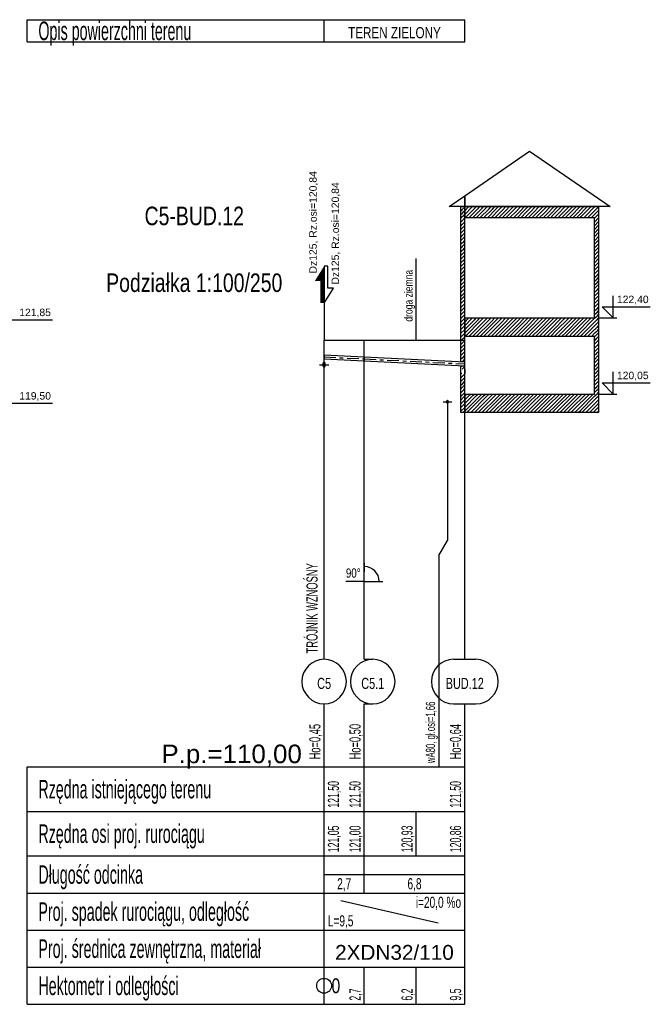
# Model space of a CAD drawing. Header units: metres. Extents: x 6594798 to 6595476, y 5882248 to 5882752.
# Tile 15 of 19: x 6595330 to 6595347, y 5882516 to 5882543. Entities that reach past the tile are written whole.
import ezdxf
from ezdxf.enums import TextEntityAlignment as Align

# ---------------------------------------------------------------- set-up
doc = ezdxf.new("R2010")
doc.units = ezdxf.units.M
doc.header["$MEASUREMENT"] = 0
doc.linetypes.add('CENTER', pattern=[50.8, 31.75, -6.35, 6.35, -6.35])
doc.layers.get('0').update_dxf_attribs({"color": 250, "linetype": 'CONTINUOUS', "lineweight": 100})
for name, color, linetype in [('CIENKA', 7, 'CONTINUOUS'), ('CIENKA2', 7, 'CONTINUOUS'), ('CIENKA_OSIOWA', 7, 'CENTER'), ('GRUBA', 7, 'CONTINUOUS'), ('SREDNIA', 7, 'CONTINUOUS')]:
    doc.layers.add(name, color=color, linetype=linetype)
doc.styles.add('Romans', font='arial.ttf')

# ---------------------------------------------------------------- blocks, each defined once
blk = doc.blocks.new('*X360')
at = {"layer": 'SREDNIA', "color": 2, "linetype": 'Continuous', "ltscale": 0.01}
for p, q in [((0.90597, 0.10786), (0.90601, 0.1079)), ((0.90597, 0.10686), (0.90616, 0.10705)), ((0.90597, 0.10586), (0.90631, 0.1062)), ((0.90601, 0.1079), (0.9062, 0.10809)), ((0.90616, 0.10705), (0.90697, 0.10786)), ((0.90631, 0.1062), (0.90697, 0.10686)), ((0.90597, 0.10486), (0.90646, 0.10535)), ((0.90597, 0.10386), (0.90661, 0.1045)), ((0.90597, 0.10286), (0.90677, 0.10365)), ((0.90646, 0.10535), (0.90697, 0.10586)), ((0.90661, 0.1045), (0.90697, 0.10486)), ((0.90677, 0.10365), (0.90697, 0.10386)), ((0.90597, 0.10186), (0.90692, 0.10281)), ((0.90681, 0.1017), (0.90597, 0.10086)), ((0.90698, 0.10087), (0.90656, 0.10045)), ((0.90698, 0.10187), (0.90681, 0.1017)), ((0.90692, 0.10281), (0.90697, 0.10286)), ((0.90701, 0.1019), (0.90698, 0.10187)), ((0.90701, 0.1009), (0.90698, 0.10087)), ((0.90656, 0.10045), (0.90597, 0.09986)), ((0.90631, 0.0992), (0.90597, 0.09886)), ((0.907, 0.09889), (0.90606, 0.09795)), ((0.90699, 0.09988), (0.90631, 0.0992)), ((0.90701, 0.0999), (0.90699, 0.09988)), ((0.90701, 0.0989), (0.907, 0.09889)), ((0.90606, 0.09795), (0.90597, 0.09786)), ((0.90701, 0.0979), (0.90661, 0.0975)), ((0.90701, 0.0979), (0.90701, 0.0979))]:
    blk.add_line(p, q, dxfattribs=at)
blk = doc.blocks.new('*X361')
at = {"layer": 'SREDNIA', "color": 2, "linetype": 'Continuous', "ltscale": 0.01}
for p, q in [((0.90701, 0.1529), (0.9071, 0.15299)), ((0.90701, 0.1519), (0.90802, 0.15291)), ((0.90701, 0.1509), (0.90895, 0.15283)), ((0.9071, 0.15299), (0.90711, 0.153)), ((0.90711, 0.15), (0.90987, 0.15276)), ((0.90802, 0.15291), (0.90811, 0.153)), ((0.90811, 0.15), (0.91079, 0.15268)), ((0.90895, 0.15283), (0.90911, 0.153)), ((0.90911, 0.15), (0.91171, 0.1526)), ((0.90987, 0.15276), (0.91011, 0.153)), ((0.91011, 0.15), (0.91263, 0.15252)), ((0.91079, 0.15268), (0.91111, 0.153)), ((0.91111, 0.15), (0.91355, 0.15244)), ((0.91171, 0.1526), (0.91211, 0.153)), ((0.91211, 0.15), (0.91447, 0.15236)), ((0.91263, 0.15252), (0.91311, 0.153)), ((0.91311, 0.15), (0.91539, 0.15228)), ((0.91355, 0.15244), (0.91411, 0.153)), ((0.91411, 0.15), (0.91631, 0.1522)), ((0.91447, 0.15236), (0.91511, 0.153)), ((0.91511, 0.15), (0.91724, 0.15212)), ((0.91539, 0.15228), (0.91611, 0.153)), ((0.91611, 0.15), (0.91816, 0.15204)), ((0.91631, 0.1522), (0.91711, 0.153)), ((0.91711, 0.15), (0.91908, 0.15197)), ((0.91724, 0.15212), (0.91811, 0.153)), ((0.91811, 0.15), (0.92, 0.15189)), ((0.91816, 0.15204), (0.91911, 0.153)), ((0.91908, 0.15197), (0.92011, 0.153)), ((0.91911, 0.15), (0.92092, 0.15181)), ((0.92, 0.15189), (0.92111, 0.153)), ((0.92011, 0.15), (0.92184, 0.15173)), ((0.92092, 0.15181), (0.92211, 0.153)), ((0.92111, 0.15), (0.92276, 0.15165)), ((0.92184, 0.15173), (0.92311, 0.153)), ((0.92211, 0.15), (0.92368, 0.15157)), ((0.92276, 0.15165), (0.92411, 0.153)), ((0.92311, 0.15), (0.9246, 0.15149)), ((0.92368, 0.15157), (0.92511, 0.153)), ((0.92411, 0.15), (0.92552, 0.15141)), ((0.9246, 0.15149), (0.92611, 0.153)), ((0.92511, 0.15), (0.92645, 0.15133)), ((0.92552, 0.15141), (0.92711, 0.153)), ((0.92645, 0.15133), (0.92811, 0.153)), ((0.92737, 0.15126), (0.92911, 0.153)), ((0.92829, 0.15118), (0.93011, 0.153)), ((0.92921, 0.1511), (0.93111, 0.153)), ((0.93013, 0.15102), (0.93211, 0.153)), ((0.93105, 0.15094), (0.93311, 0.153)), ((0.93197, 0.15086), (0.93411, 0.153)), ((0.93289, 0.15078), (0.93511, 0.153)), ((0.93381, 0.1507), (0.93611, 0.153)), ((0.93474, 0.15062), (0.93711, 0.153)), ((0.93566, 0.15054), (0.93811, 0.153)), ((0.93658, 0.15047), (0.93911, 0.153)), ((0.9375, 0.15039), (0.94011, 0.153)), ((0.93842, 0.15031), (0.94111, 0.153)), ((0.93934, 0.15023), (0.94211, 0.153)), ((0.94026, 0.15015), (0.94296, 0.15285)), ((0.94118, 0.15007), (0.94246, 0.15135)), ((0.94246, 0.15135), (0.94301, 0.1519)), ((0.94296, 0.15285), (0.94301, 0.1529)), ((0.92611, 0.15), (0.92737, 0.15126)), ((0.92711, 0.15), (0.92829, 0.15118)), ((0.92811, 0.15), (0.92921, 0.1511)), ((0.92911, 0.15), (0.93013, 0.15102)), ((0.93011, 0.15), (0.93105, 0.15094)), ((0.93111, 0.15), (0.93197, 0.15086)), ((0.93211, 0.15), (0.93289, 0.15078)), ((0.93311, 0.15), (0.93381, 0.1507)), ((0.93411, 0.15), (0.93474, 0.15062)), ((0.93511, 0.15), (0.93566, 0.15054)), ((0.93611, 0.15), (0.93658, 0.15047)), ((0.93711, 0.15), (0.9375, 0.15039)), ((0.93811, 0.15), (0.93842, 0.15031)), ((0.93911, 0.15), (0.93934, 0.15023)), ((0.94011, 0.15), (0.94026, 0.15015)), ((0.94111, 0.15), (0.94118, 0.15007)), ((0.94301, 0.1509), (0.94201, 0.1499)), ((0.94201, 0.1499), (0.94201, 0.1499)), ((0.94201, 0.1489), (0.94203, 0.14892)), ((0.94301, 0.1499), (0.94203, 0.14892)), ((0.94301, 0.1489), (0.94205, 0.14794)), ((0.94201, 0.1479), (0.94205, 0.14794)), ((0.94201, 0.1469), (0.94207, 0.14696)), ((0.94201, 0.1459), (0.94209, 0.14598)), ((0.94301, 0.1479), (0.94207, 0.14696)), ((0.94301, 0.1469), (0.94209, 0.14598)), ((0.94201, 0.1449), (0.94211, 0.145)), ((0.94201, 0.1439), (0.94213, 0.14401)), ((0.94301, 0.1459), (0.94211, 0.145)), ((0.94301, 0.1449), (0.94213, 0.14401)), ((0.94301, 0.1439), (0.94214, 0.14303)), ((0.94201, 0.1429), (0.94214, 0.14303)), ((0.94201, 0.1419), (0.94216, 0.14205)), ((0.94201, 0.1409), (0.94218, 0.14107)), ((0.94301, 0.1429), (0.94216, 0.14205)), ((0.94301, 0.1419), (0.94218, 0.14107)), ((0.94301, 0.1409), (0.9422, 0.14009)), ((0.94201, 0.1399), (0.9422, 0.14009)), ((0.94201, 0.1389), (0.94222, 0.13911)), ((0.94201, 0.1379), (0.94224, 0.13813)), ((0.94301, 0.1399), (0.94222, 0.13911)), ((0.94301, 0.1389), (0.94224, 0.13813)), ((0.94201, 0.1369), (0.94226, 0.13714)), ((0.94201, 0.1359), (0.94228, 0.13616)), ((0.94301, 0.1379), (0.94226, 0.13714)), ((0.94301, 0.1369), (0.94228, 0.13616)), ((0.94301, 0.1359), (0.94229, 0.13518)), ((0.94201, 0.1349), (0.94229, 0.13518)), ((0.94201, 0.1339), (0.94231, 0.1342)), ((0.94201, 0.1329), (0.94233, 0.13322)), ((0.94301, 0.1349), (0.94231, 0.1342)), ((0.94301, 0.1339), (0.94233, 0.13322)), ((0.94301, 0.1329), (0.94235, 0.13224)), ((0.94201, 0.1319), (0.94235, 0.13224)), ((0.94201, 0.1309), (0.94237, 0.13126)), ((0.94201, 0.1299), (0.94239, 0.13028)), ((0.94301, 0.1319), (0.94237, 0.13126)), ((0.94301, 0.1309), (0.94239, 0.13028)), ((0.94201, 0.1289), (0.94241, 0.12929)), ((0.94201, 0.1279), (0.94242, 0.12831)), ((0.94301, 0.1299), (0.94241, 0.12929)), ((0.94301, 0.1289), (0.94242, 0.12831)), ((0.94301, 0.1279), (0.94244, 0.12733)), ((0.94201, 0.1269), (0.94244, 0.12733)), ((0.94201, 0.1259), (0.94246, 0.12635)), ((0.94201, 0.1249), (0.94248, 0.12537)), ((0.94301, 0.1269), (0.94246, 0.12635)), ((0.94301, 0.1259), (0.94248, 0.12537)), ((0.94301, 0.1249), (0.9425, 0.12439)), ((0.90701, 0.1229), (0.9071, 0.12299)), ((0.90701, 0.1219), (0.90797, 0.12286)), ((0.90701, 0.1209), (0.90885, 0.12274)), ((0.90701, 0.1199), (0.90972, 0.12261)), ((0.90701, 0.1189), (0.9106, 0.12249)), ((0.9071, 0.12299), (0.90711, 0.123)), ((0.90711, 0.118), (0.91147, 0.12236)), ((0.90797, 0.12286), (0.90811, 0.123)), ((0.90811, 0.118), (0.91235, 0.12224)), ((0.90885, 0.12274), (0.90911, 0.123)), ((0.90911, 0.118), (0.91322, 0.12211)), ((0.90972, 0.12261), (0.91011, 0.123)), ((0.9106, 0.12249), (0.91111, 0.123)), ((0.91147, 0.12236), (0.91211, 0.123)), ((0.91235, 0.12224), (0.91311, 0.123)), ((0.91322, 0.12211), (0.91411, 0.123)), ((0.9141, 0.12199), (0.91511, 0.123)), ((0.91497, 0.12186), (0.91611, 0.123)), ((0.91585, 0.12174), (0.91711, 0.123)), ((0.91672, 0.12161), (0.91811, 0.123)), ((0.9176, 0.12149), (0.91911, 0.123)), ((0.91847, 0.12136), (0.92011, 0.123)), ((0.91935, 0.12124), (0.92111, 0.123)), ((0.92022, 0.12111), (0.92211, 0.123)), ((0.9211, 0.12099), (0.92311, 0.123)), ((0.92197, 0.12086), (0.92411, 0.123)), ((0.92285, 0.12074), (0.92511, 0.123)), ((0.92372, 0.12061), (0.92611, 0.123)), ((0.9246, 0.12049), (0.92711, 0.123)), ((0.92547, 0.12036), (0.92811, 0.123)), ((0.92635, 0.12024), (0.92911, 0.123)), ((0.92722, 0.12011), (0.93011, 0.123)), ((0.9281, 0.11999), (0.93111, 0.123)), ((0.92897, 0.11986), (0.93211, 0.123)), ((0.92985, 0.11974), (0.93311, 0.123)), ((0.93072, 0.11961), (0.93411, 0.123)), ((0.9316, 0.11949), (0.93511, 0.123)), ((0.93247, 0.11936), (0.93611, 0.123)), ((0.93335, 0.11924), (0.93711, 0.123)), ((0.93422, 0.11911), (0.93811, 0.123)), ((0.9351, 0.11899), (0.93911, 0.123)), ((0.93597, 0.11886), (0.94011, 0.123)), ((0.93685, 0.11874), (0.94111, 0.123)), ((0.93772, 0.11861), (0.94201, 0.1229)), ((0.94201, 0.1239), (0.9425, 0.12439)), ((0.94201, 0.1229), (0.94202, 0.1229)), ((0.94202, 0.1229), (0.94252, 0.12341)), ((0.94205, 0.12194), (0.94254, 0.12243)), ((0.94301, 0.1239), (0.94252, 0.12341)), ((0.94301, 0.1229), (0.94254, 0.12243)), ((0.91011, 0.118), (0.9141, 0.12199)), ((0.91111, 0.118), (0.91497, 0.12186)), ((0.91211, 0.118), (0.91585, 0.12174)), ((0.91311, 0.118), (0.91672, 0.12161)), ((0.91411, 0.118), (0.9176, 0.12149)), ((0.91511, 0.118), (0.91847, 0.12136)), ((0.91611, 0.118), (0.91935, 0.12124)), ((0.91711, 0.118), (0.92022, 0.12111)), ((0.91811, 0.118), (0.9211, 0.12099)), ((0.91911, 0.118), (0.92197, 0.12086)), ((0.92011, 0.118), (0.92285, 0.12074)), ((0.92111, 0.118), (0.92372, 0.12061)), ((0.92211, 0.118), (0.9246, 0.12049)), ((0.92311, 0.118), (0.92547, 0.12036)), ((0.92411, 0.118), (0.92635, 0.12024)), ((0.92511, 0.118), (0.92722, 0.12011)), ((0.92611, 0.118), (0.9281, 0.11999)), ((0.92711, 0.118), (0.92897, 0.11986)), ((0.92811, 0.118), (0.92985, 0.11974)), ((0.92911, 0.118), (0.93072, 0.11961)), ((0.93011, 0.118), (0.9316, 0.11949)), ((0.9386, 0.11849), (0.94201, 0.1219)), ((0.93947, 0.11836), (0.94201, 0.1209)), ((0.94035, 0.11824), (0.94201, 0.1199)), ((0.94201, 0.1219), (0.94205, 0.12194)), ((0.94201, 0.1209), (0.94209, 0.12098)), ((0.94201, 0.1199), (0.94213, 0.12002)), ((0.94209, 0.12098), (0.94256, 0.12144)), ((0.94213, 0.12002), (0.94257, 0.12046)), ((0.94217, 0.11905), (0.94259, 0.11948)), ((0.94301, 0.1219), (0.94256, 0.12144)), ((0.94301, 0.1209), (0.94257, 0.12046)), ((0.94301, 0.1199), (0.94259, 0.11948)), ((0.93111, 0.118), (0.93247, 0.11936)), ((0.93211, 0.118), (0.93335, 0.11924)), ((0.93311, 0.118), (0.93422, 0.11911)), ((0.93411, 0.118), (0.9351, 0.11899)), ((0.93511, 0.118), (0.93597, 0.11886)), ((0.93611, 0.118), (0.93685, 0.11874)), ((0.93711, 0.118), (0.93772, 0.11861)), ((0.93811, 0.118), (0.9386, 0.11849)), ((0.93911, 0.118), (0.93947, 0.11836)), ((0.94011, 0.118), (0.94035, 0.11824)), ((0.94111, 0.118), (0.94122, 0.11811)), ((0.94122, 0.11811), (0.94201, 0.1189)), ((0.94201, 0.1189), (0.94217, 0.11905)), ((0.94201, 0.1179), (0.94202, 0.1179)), ((0.94201, 0.1169), (0.94206, 0.11695)), ((0.94202, 0.1179), (0.9422, 0.11809)), ((0.94206, 0.11695), (0.94224, 0.11713)), ((0.9422, 0.11809), (0.94261, 0.1185)), ((0.94224, 0.11713), (0.94263, 0.11752)), ((0.94301, 0.1189), (0.94261, 0.1185)), ((0.94301, 0.1179), (0.94263, 0.11752)), ((0.94301, 0.1169), (0.94265, 0.11654)), ((0.94201, 0.1159), (0.94211, 0.116)), ((0.94201, 0.1149), (0.94216, 0.11504)), ((0.94211, 0.116), (0.94228, 0.11617)), ((0.94216, 0.11504), (0.94232, 0.11521)), ((0.9422, 0.11409), (0.94235, 0.11424)), ((0.94228, 0.11617), (0.94265, 0.11654)), ((0.94232, 0.11521), (0.94267, 0.11556)), ((0.94235, 0.11424), (0.94269, 0.11457)), ((0.94301, 0.1159), (0.94267, 0.11556)), ((0.94301, 0.1149), (0.94269, 0.11457)), ((0.94201, 0.1139), (0.9422, 0.11409)), ((0.94201, 0.1129), (0.94225, 0.11314)), ((0.94201, 0.1119), (0.9423, 0.11218)), ((0.94225, 0.11314), (0.94239, 0.11328)), ((0.9423, 0.11218), (0.94243, 0.11232)), ((0.94239, 0.11328), (0.9427, 0.11359)), ((0.94243, 0.11232), (0.94272, 0.11261)), ((0.94247, 0.11136), (0.94274, 0.11163)), ((0.94301, 0.1139), (0.9427, 0.11359)), ((0.94301, 0.1129), (0.94272, 0.11261)), ((0.94301, 0.1119), (0.94274, 0.11163)), ((0.94201, 0.1109), (0.94234, 0.11123)), ((0.94201, 0.1099), (0.94239, 0.11028)), ((0.94201, 0.1089), (0.94243, 0.10932)), ((0.94234, 0.11123), (0.94247, 0.11136)), ((0.94239, 0.11028), (0.94251, 0.11039)), ((0.94243, 0.10932), (0.94254, 0.10943)), ((0.94251, 0.11039), (0.94276, 0.11065)), ((0.94254, 0.10943), (0.94278, 0.10967)), ((0.94301, 0.1109), (0.94276, 0.11065)), ((0.94301, 0.1099), (0.94278, 0.10967)), ((0.94301, 0.1089), (0.9428, 0.10869)), ((0.94201, 0.1079), (0.94248, 0.10837)), ((0.94201, 0.1069), (0.94253, 0.10742)), ((0.94201, 0.1059), (0.94257, 0.10646)), ((0.94248, 0.10837), (0.94258, 0.10847)), ((0.94253, 0.10742), (0.94262, 0.10751)), ((0.94257, 0.10646), (0.94266, 0.10655)), ((0.94258, 0.10847), (0.9428, 0.10869)), ((0.94262, 0.10751), (0.94282, 0.10771)), ((0.94266, 0.10655), (0.94284, 0.10672)), ((0.94301, 0.1079), (0.94282, 0.10771)), ((0.94301, 0.1069), (0.94284, 0.10672)), ((0.94201, 0.1049), (0.94262, 0.10551)), ((0.94201, 0.1039), (0.94267, 0.10456)), ((0.94201, 0.1029), (0.94271, 0.1036)), ((0.94262, 0.10551), (0.94269, 0.10558)), ((0.94267, 0.10456), (0.94273, 0.10462)), ((0.94269, 0.10558), (0.94285, 0.10574)), ((0.94271, 0.1036), (0.94277, 0.10366)), ((0.94273, 0.10462), (0.94287, 0.10476)), ((0.94277, 0.10366), (0.94289, 0.10378)), ((0.94301, 0.1059), (0.94285, 0.10574)), ((0.94301, 0.1049), (0.94287, 0.10476)), ((0.94301, 0.1039), (0.94289, 0.10378)), ((0.90701, 0.1019), (0.90754, 0.10243)), ((0.90701, 0.1009), (0.90842, 0.1023)), ((0.90701, 0.0999), (0.90929, 0.10218)), ((0.90701, 0.0989), (0.91017, 0.10206)), ((0.90701, 0.0979), (0.91105, 0.10194)), ((0.90754, 0.10243), (0.90761, 0.1025)), ((0.90761, 0.0975), (0.91193, 0.10182)), ((0.90842, 0.1023), (0.90861, 0.1025)), ((0.90861, 0.0975), (0.91281, 0.1017)), ((0.90929, 0.10218), (0.90961, 0.1025)), ((0.90961, 0.0975), (0.91368, 0.10157)), ((0.91017, 0.10206), (0.91061, 0.1025)), ((0.91061, 0.0975), (0.91456, 0.10145)), ((0.91105, 0.10194), (0.91161, 0.1025)), ((0.91161, 0.0975), (0.91544, 0.10133)), ((0.91193, 0.10182), (0.91261, 0.1025)), ((0.91261, 0.0975), (0.91632, 0.10121)), ((0.91281, 0.1017), (0.91361, 0.1025)), ((0.91361, 0.0975), (0.9172, 0.10109)), ((0.91368, 0.10157), (0.91461, 0.1025)), ((0.91456, 0.10145), (0.91561, 0.1025)), ((0.91461, 0.0975), (0.91807, 0.10096)), ((0.91544, 0.10133), (0.91661, 0.1025)), ((0.91632, 0.10121), (0.91761, 0.1025)), ((0.9172, 0.10109), (0.91861, 0.1025)), ((0.91807, 0.10096), (0.91961, 0.1025)), ((0.91895, 0.10084), (0.92061, 0.1025)), ((0.91983, 0.10072), (0.92161, 0.1025)), ((0.92071, 0.1006), (0.92261, 0.1025)), ((0.92159, 0.10048), (0.92361, 0.1025)), ((0.92247, 0.10035), (0.92461, 0.1025)), ((0.92334, 0.10023), (0.92561, 0.1025)), ((0.92422, 0.10011), (0.92661, 0.1025)), ((0.9251, 0.09999), (0.92761, 0.1025)), ((0.92598, 0.09987), (0.92861, 0.1025)), ((0.92686, 0.09974), (0.92961, 0.1025)), ((0.92773, 0.09962), (0.93061, 0.1025)), ((0.92861, 0.0995), (0.93161, 0.1025)), ((0.92949, 0.09938), (0.93261, 0.1025)), ((0.93037, 0.09926), (0.93361, 0.1025)), ((0.93125, 0.09913), (0.93461, 0.1025)), ((0.93212, 0.09901), (0.93561, 0.1025)), ((0.933, 0.09889), (0.93661, 0.1025)), ((0.93388, 0.09877), (0.93761, 0.1025)), ((0.93476, 0.09865), (0.93861, 0.1025)), ((0.93564, 0.09852), (0.93961, 0.1025)), ((0.93651, 0.0984), (0.94061, 0.1025)), ((0.93739, 0.09828), (0.94161, 0.1025)), ((0.93827, 0.09816), (0.94211, 0.102)), ((0.93915, 0.09804), (0.94228, 0.10117)), ((0.94211, 0.102), (0.94276, 0.10265)), ((0.94228, 0.10117), (0.94281, 0.1017)), ((0.94276, 0.10265), (0.94281, 0.1027)), ((0.94281, 0.1027), (0.94291, 0.1028)), ((0.94281, 0.1017), (0.94285, 0.10173)), ((0.94285, 0.10173), (0.94293, 0.10182)), ((0.94301, 0.1029), (0.94291, 0.1028)), ((0.94301, 0.1019), (0.94293, 0.10182)), ((0.94301, 0.1009), (0.94295, 0.10084)), ((0.91561, 0.0975), (0.91895, 0.10084)), ((0.91661, 0.0975), (0.91983, 0.10072)), ((0.91761, 0.0975), (0.92071, 0.1006)), ((0.91861, 0.0975), (0.92159, 0.10048)), ((0.91961, 0.0975), (0.92247, 0.10035)), ((0.92061, 0.0975), (0.92334, 0.10023)), ((0.92161, 0.0975), (0.92422, 0.10011)), ((0.92261, 0.0975), (0.9251, 0.09999)), ((0.92361, 0.0975), (0.92598, 0.09987)), ((0.92461, 0.0975), (0.92686, 0.09974)), ((0.92561, 0.0975), (0.92773, 0.09962)), ((0.92661, 0.0975), (0.92861, 0.0995)), ((0.92761, 0.0975), (0.92949, 0.09938)), ((0.92861, 0.0975), (0.93037, 0.09926)), ((0.92961, 0.0975), (0.93125, 0.09913)), ((0.93061, 0.0975), (0.93212, 0.09901)), ((0.93161, 0.0975), (0.933, 0.09889)), ((0.93261, 0.0975), (0.93388, 0.09877)), ((0.93361, 0.0975), (0.93476, 0.09865)), ((0.93461, 0.0975), (0.93564, 0.09852)), ((0.93561, 0.0975), (0.93651, 0.0984)), ((0.93661, 0.0975), (0.93739, 0.09828)), ((0.94003, 0.09791), (0.94244, 0.10033)), ((0.9409, 0.09779), (0.94261, 0.0995)), ((0.94178, 0.09767), (0.94278, 0.09867)), ((0.94244, 0.10033), (0.94285, 0.10074)), ((0.94261, 0.0995), (0.9429, 0.09979)), ((0.94278, 0.09867), (0.94295, 0.09883)), ((0.94285, 0.10074), (0.94288, 0.10077)), ((0.94288, 0.10077), (0.94295, 0.10084)), ((0.9429, 0.09979), (0.94292, 0.09981)), ((0.94292, 0.09981), (0.94297, 0.09986)), ((0.94295, 0.09883), (0.94296, 0.09885)), ((0.94296, 0.09885), (0.94299, 0.09887)), ((0.94301, 0.0999), (0.94297, 0.09986)), ((0.94301, 0.0989), (0.94299, 0.09887)), ((0.93761, 0.0975), (0.93827, 0.09816)), ((0.93861, 0.0975), (0.93915, 0.09804)), ((0.93961, 0.0975), (0.94003, 0.09791)), ((0.94061, 0.0975), (0.9409, 0.09779)), ((0.94161, 0.0975), (0.94178, 0.09767)), ((0.94261, 0.0975), (0.94266, 0.09755)), ((0.94266, 0.09755), (0.94294, 0.09783)), ((0.94294, 0.09783), (0.94299, 0.09788)), ((0.94299, 0.09788), (0.943, 0.09788)), ((0.94301, 0.0979), (0.943, 0.09789)), ((0.943, 0.09788), (0.943, 0.09789))]:
    blk.add_line(p, q, dxfattribs=at)

msp = doc.modelspace()

# ---------------------------------------------------------------- linework, layer by layer
at = {"layer": 'CIENKA', "linetype": 'Continuous', "ltscale": 0.01}
for p, q in [((6595329.914, 5882541.955), (6595329.914, 5882542.555)), ((6595329.914, 5882542.555), (6595337.914, 5882542.555)), ((6595337.914, 5882541.955), (6595337.914, 5882542.555)), ((6595337.914, 5882541.955), (6595337.914, 5882542.555)), ((6595337.914, 5882542.555), (6595341.704, 5882542.555)), ((6595341.704, 5882541.955), (6595341.704, 5882542.555)), ((6595329.914, 5882541.955), (6595337.914, 5882541.955)), ((6595337.914, 5882541.955), (6595341.704, 5882541.955)), ((6595340.397, 5882534.316), (6595340.397, 5882536.116)), ((6595338.014, 5882535.916), (6595337.914, 5882535.916)), ((6595337.914, 5882535.916), (6595337.914, 5882534.916)), ((6595338.014, 5882535.316), (6595338.014, 5882535.916)), ((6595337.914, 5882534.916), (6595338.164, 5882535.316)), ((6595338.164, 5882535.316), (6595338.014, 5882535.316)), ((6595337.914, 5882534.916), (6595337.914, 5882534.516)), ((6595337.914, 5882534.916), (6595337.914, 5882534.516)), ((6595337.914, 5882534.516), (6595337.914, 5882533.916)), ((6595340.397, 5882533.916), (6595340.397, 5882534.316)), ((6595337.914, 5882525.316), (6595337.914, 5882533.916)), ((6595338.997, 5882525.316), (6595338.997, 5882533.916)), ((6595340.397, 5882533.916), (6595340.397, 5882533.916)), ((6595341.704, 5882525.316), (6595341.704, 5882533.916)), ((6595337.789, 5882533.256), (6595338.039, 5882533.256)), ((6595337.789, 5882533.256), (6595338.039, 5882533.256)), ((6595341.121, 5882532.256), (6595341.353, 5882532.256)), ((6595341.237, 5882532.256), (6595341.237, 5882528.516)), ((6595341.004, 5882528.116), (6595341.237, 5882528.516)), ((6595341.004, 5882528.116), (6595341.004, 5882522.416)), ((6595338.997, 5882527.416), (6595339.497, 5882527.416)), ((6595341.404, 5882525.316), (6595342.004, 5882525.316)), ((6595337.914, 5882522.416), (6595337.914, 5882524.116)), ((6595338.997, 5882522.416), (6595338.997, 5882524.116)), ((6595341.404, 5882524.116), (6595342.004, 5882524.116)), ((6595341.704, 5882522.416), (6595341.704, 5882524.116)), ((6595329.914, 5882521.216), (6595329.914, 5882522.416)), ((6595329.914, 5882522.416), (6595337.914, 5882522.416)), ((6595337.914, 5882521.216), (6595337.914, 5882522.416)), ((6595337.914, 5882522.416), (6595341.704, 5882522.416)), ((6595338.997, 5882521.216), (6595338.997, 5882522.416)), ((6595341.704, 5882521.216), (6595341.704, 5882522.416)), ((6595329.914, 5882521.216), (6595337.914, 5882521.216)), ((6595329.914, 5882520.016), (6595329.914, 5882521.216)), ((6595337.914, 5882521.216), (6595341.704, 5882521.216)), ((6595337.914, 5882520.016), (6595337.914, 5882521.216)), ((6595338.997, 5882520.016), (6595338.997, 5882521.216)), ((6595340.397, 5882520.016), (6595340.397, 5882521.216)), ((6595341.704, 5882520.016), (6595341.704, 5882521.216)), ((6595329.914, 5882520.016), (6595337.914, 5882520.016)), ((6595329.914, 5882519.016), (6595329.914, 5882520.016)), ((6595337.914, 5882520.016), (6595341.704, 5882520.016)), ((6595337.914, 5882519.016), (6595337.914, 5882520.016)), ((6595338.997, 5882519.016), (6595338.997, 5882520.016)), ((6595341.704, 5882519.016), (6595341.704, 5882520.016)), ((6595337.914, 5882519.516), (6595341.704, 5882519.516)), ((6595329.914, 5882519.016), (6595337.914, 5882519.016)), ((6595329.914, 5882518.016), (6595329.914, 5882519.016)), ((6595337.914, 5882519.016), (6595341.704, 5882519.016)), ((6595337.914, 5882518.016), (6595337.914, 5882519.016)), ((6595341.704, 5882518.016), (6595341.704, 5882519.016)), ((6595329.914, 5882518.016), (6595337.914, 5882518.016)), ((6595329.914, 5882517.016), (6595329.914, 5882518.016)), ((6595337.914, 5882518.016), (6595341.704, 5882518.016)), ((6595337.914, 5882517.016), (6595337.914, 5882518.016)), ((6595341.704, 5882517.016), (6595341.704, 5882518.016)), ((6595329.914, 5882517.016), (6595337.914, 5882517.016)), ((6595329.914, 5882516.016), (6595329.914, 5882517.016)), ((6595337.914, 5882517.016), (6595341.704, 5882517.016)), ((6595337.914, 5882516.016), (6595337.914, 5882517.016)), ((6595337.914, 5882516.016), (6595337.914, 5882517.016)), ((6595337.914, 5882516.016), (6595337.914, 5882517.016)), ((6595338.997, 5882516.016), (6595338.997, 5882517.016)), ((6595340.397, 5882516.016), (6595340.397, 5882517.016)), ((6595341.704, 5882516.016), (6595341.704, 5882517.016)), ((6595329.914, 5882516.016), (6595337.914, 5882516.016)), ((6595337.914, 5882516.016), (6595341.704, 5882516.016))]:
    msp.add_line(p, q, dxfattribs=at)
at = {"layer": 'CIENKA', "linetype": 'Continuous'}
for p, q in [((6595338.997, 5882525.316), (6595339.224, 5882525.316)), ((6595338.997, 5882524.116), (6595339.224, 5882524.116))]:
    msp.add_line(p, q, dxfattribs=at)
at = {"layer": 'CIENKA', "linetype": 'Continuous', "ltscale": 0.01}
for points in [[(6595337.914, 5882535.916, 0, 0.221, 0), (6595337.808, 5882535.546, 0, 0.221, 0)], [(6595337.855, 5882535.622, 0.242, 0, 0), (6595337.664, 5882535.516, 0.242, 0, 0)]]:
    msp.add_lwpolyline(points, format="xyseb", dxfattribs=at)
at = {"layer": 'CIENKA', "linetype": 'Continuous', "ltscale": 0.01, "const_width": 0.1}
msp.add_lwpolyline([(6595337.864, 5882535.516), (6595337.864, 5882534.916)], dxfattribs=at)
at = {"layer": 'CIENKA', "linetype": 'Continuous', "ltscale": 0.01}
msp.add_circle((6595337.914, 5882516.516), 0.2, dxfattribs=at)
for centre, radius, start, end in [((6595338.997, 5882527.416), 0.4, 0, 89.7463), ((6595337.914, 5882524.716), 0.6, 90, 270), ((6595337.914, 5882524.716), 0.6, 270, 90), ((6595339.224, 5882524.716), 0.6, 90, 270), ((6595339.224, 5882524.716), 0.6, 270, 90), ((6595341.404, 5882524.716), 0.6, 90, 270), ((6595342.004, 5882524.716), 0.6, 270, 90)]:
    msp.add_arc(centre, radius, start, end, dxfattribs=at)
at = {"layer": 'CIENKA2', "linetype": 'Continuous', "ltscale": 0.01}
for p, q in [((6595345.704, 5882534.516), (6595345.704, 5882535.116)), ((6595345.704, 5882534.516), (6595345.404, 5882534.816)), ((6595345.404, 5882534.816), (6595346.704, 5882534.816)), ((6595329.297, 5882534.466), (6595330.597, 5882534.466)), ((6595345.304, 5882534.516), (6595345.804, 5882534.516)), ((6595345.704, 5882532.466), (6595345.704, 5882533.066)), ((6595345.704, 5882532.466), (6595345.404, 5882532.766)), ((6595345.404, 5882532.766), (6595346.704, 5882532.766)), ((6595329.297, 5882532.216), (6595330.597, 5882532.216)), ((6595345.304, 5882532.466), (6595345.804, 5882532.466))]:
    msp.add_line(p, q, dxfattribs=at)
at = {"layer": 'CIENKA_OSIOWA', "linetype": 'CENTER', "ltscale": 0.01}
for p, q in [((6595337.914, 5882533.466), (6595338.997, 5882533.412)), ((6595338.997, 5882533.412), (6595341.704, 5882533.277))]:
    msp.add_line(p, q, dxfattribs=at)
at = {"layer": 'GRUBA', "linetype": 'Continuous', "ltscale": 0.01}
for p, q in [((6595337.914, 5882533.916), (6595338.997, 5882533.916)), ((6595338.997, 5882533.916), (6595341.704, 5882533.916)), ((6595339.797, 5882533.916), (6595340.997, 5882533.916)), ((6595337.889, 5882533.219), (6595337.889, 5882533.294)), ((6595337.889, 5882533.219), (6595337.889, 5882533.294)), ((6595337.939, 5882533.219), (6595337.939, 5882533.294)), ((6595337.939, 5882533.219), (6595337.939, 5882533.294)), ((6595341.221, 5882532.232), (6595341.221, 5882532.28)), ((6595341.253, 5882532.232), (6595341.253, 5882532.28))]:
    msp.add_line(p, q, dxfattribs=at)
for centre, radius, start, end in [((6595337.914, 5882533.294), 0.025, 0, 180), ((6595337.914, 5882533.294), 0.025, 0, 180), ((6595337.914, 5882533.219), 0.025, 180, 0), ((6595337.914, 5882533.219), 0.025, 180, 0), ((6595341.237, 5882532.28), 0.016, 0, 180), ((6595341.237, 5882532.232), 0.016, 180, 0)]:
    msp.add_arc(centre, radius, start, end, dxfattribs=at)
at = {"layer": 'SREDNIA', "color": 2, "linetype": 'Continuous', "ltscale": 0.01}
for p, q in [((6595341.614, 5882537.516), (6595341.603, 5882537.506)), ((6595341.603, 5882537.506), (6595341.6, 5882537.503)), ((6595341.6, 5882537.502), (6595341.6, 5882537.503)), ((6595341.6, 5882537.503), (6595341.6, 5882537.503)), ((6595341.6, 5882537.402), (6595341.603, 5882537.406)), ((6595341.6, 5882537.302), (6595341.606, 5882537.308)), ((6595341.628, 5882537.431), (6595341.603, 5882537.406)), ((6595341.603, 5882537.406), (6595341.603, 5882537.406)), ((6595341.653, 5882537.356), (6595341.606, 5882537.309)), ((6595341.606, 5882537.309), (6595341.606, 5882537.308)), ((6595341.678, 5882537.281), (6595341.61, 5882537.213)), ((6595341.703, 5882537.506), (6595341.628, 5882537.431)), ((6595341.702, 5882537.405), (6595341.653, 5882537.356)), ((6595341.701, 5882537.304), (6595341.678, 5882537.281)), ((6595341.704, 5882537.306), (6595341.701, 5882537.304)), ((6595341.704, 5882537.406), (6595341.702, 5882537.405)), ((6595341.704, 5882537.506), (6595341.703, 5882537.506)), ((6595341.6, 5882537.202), (6595341.608, 5882537.211)), ((6595341.6, 5882537.102), (6595341.611, 5882537.114)), ((6595341.6, 5882537.002), (6595341.614, 5882537.017)), ((6595341.61, 5882537.213), (6595341.608, 5882537.211)), ((6595341.613, 5882537.116), (6595341.611, 5882537.114)), ((6595341.7, 5882537.202), (6595341.613, 5882537.116)), ((6595341.616, 5882537.019), (6595341.614, 5882537.017)), ((6595341.7, 5882537.102), (6595341.616, 5882537.019)), ((6595341.7, 5882537.002), (6595341.619, 5882536.922)), ((6595341.6, 5882536.902), (6595341.617, 5882536.919)), ((6595341.6, 5882536.802), (6595341.619, 5882536.822)), ((6595341.6, 5882536.702), (6595341.622, 5882536.725)), ((6595341.619, 5882536.922), (6595341.617, 5882536.919)), ((6595341.623, 5882536.825), (6595341.619, 5882536.822)), ((6595341.626, 5882536.729), (6595341.622, 5882536.725)), ((6595341.7, 5882536.902), (6595341.623, 5882536.825)), ((6595341.7, 5882536.802), (6595341.626, 5882536.729)), ((6595341.6, 5882536.602), (6595341.625, 5882536.628)), ((6595341.6, 5882536.502), (6595341.628, 5882536.531)), ((6595341.629, 5882536.632), (6595341.625, 5882536.628)), ((6595341.632, 5882536.535), (6595341.628, 5882536.531)), ((6595341.7, 5882536.702), (6595341.629, 5882536.632)), ((6595341.7, 5882536.602), (6595341.632, 5882536.535)), ((6595341.7, 5882536.502), (6595341.636, 5882536.438)), ((6595341.6, 5882536.402), (6595341.631, 5882536.433)), ((6595341.6, 5882536.302), (6595341.633, 5882536.336)), ((6595341.6, 5882536.202), (6595341.636, 5882536.239)), ((6595341.636, 5882536.438), (6595341.631, 5882536.433)), ((6595341.639, 5882536.342), (6595341.633, 5882536.336)), ((6595341.642, 5882536.245), (6595341.636, 5882536.239)), ((6595341.7, 5882536.402), (6595341.639, 5882536.342)), ((6595341.7, 5882536.302), (6595341.642, 5882536.245)), ((6595341.7, 5882536.202), (6595341.645, 5882536.148)), ((6595341.6, 5882536.102), (6595341.639, 5882536.142)), ((6595341.6, 5882536.002), (6595341.642, 5882536.044)), ((6595341.6, 5882535.902), (6595341.644, 5882535.947)), ((6595341.645, 5882536.148), (6595341.639, 5882536.142)), ((6595341.648, 5882536.051), (6595341.642, 5882536.044)), ((6595341.652, 5882535.954), (6595341.644, 5882535.947)), ((6595341.7, 5882536.102), (6595341.648, 5882536.051)), ((6595341.7, 5882536.002), (6595341.652, 5882535.954)), ((6595341.6, 5882535.802), (6595341.647, 5882535.85)), ((6595341.6, 5882535.702), (6595341.65, 5882535.753)), ((6595341.655, 5882535.858), (6595341.647, 5882535.85)), ((6595341.658, 5882535.761), (6595341.65, 5882535.753)), ((6595341.661, 5882535.664), (6595341.653, 5882535.656)), ((6595341.7, 5882535.902), (6595341.655, 5882535.858)), ((6595341.7, 5882535.802), (6595341.658, 5882535.761)), ((6595341.7, 5882535.702), (6595341.661, 5882535.664)), ((6595341.6, 5882535.602), (6595341.653, 5882535.656)), ((6595341.6, 5882535.502), (6595341.656, 5882535.558)), ((6595341.6, 5882535.402), (6595341.658, 5882535.461)), ((6595341.665, 5882535.567), (6595341.656, 5882535.558)), ((6595341.668, 5882535.471), (6595341.658, 5882535.461)), ((6595341.7, 5882535.602), (6595341.665, 5882535.567)), ((6595341.7, 5882535.502), (6595341.668, 5882535.471)), ((6595341.7, 5882535.402), (6595341.671, 5882535.374)), ((6595341.6, 5882535.302), (6595341.661, 5882535.364)), ((6595341.6, 5882535.202), (6595341.664, 5882535.267)), ((6595341.6, 5882535.102), (6595341.667, 5882535.169)), ((6595341.671, 5882535.374), (6595341.661, 5882535.364)), ((6595341.674, 5882535.277), (6595341.664, 5882535.267)), ((6595341.677, 5882535.18), (6595341.667, 5882535.169)), ((6595341.7, 5882535.302), (6595341.674, 5882535.277)), ((6595341.7, 5882535.202), (6595341.677, 5882535.18)), ((6595341.6, 5882535.002), (6595341.669, 5882535.072)), ((6595341.6, 5882534.902), (6595341.672, 5882534.975)), ((6595341.6, 5882534.802), (6595341.675, 5882534.878)), ((6595341.681, 5882535.083), (6595341.669, 5882535.072)), ((6595341.684, 5882534.987), (6595341.672, 5882534.975)), ((6595341.687, 5882534.89), (6595341.675, 5882534.878)), ((6595341.7, 5882535.102), (6595341.681, 5882535.083)), ((6595341.7, 5882535.002), (6595341.684, 5882534.987)), ((6595341.7, 5882534.902), (6595341.687, 5882534.89)), ((6595341.6, 5882534.702), (6595341.678, 5882534.781)), ((6595341.6, 5882534.602), (6595341.681, 5882534.683)), ((6595341.69, 5882534.793), (6595341.678, 5882534.781)), ((6595341.694, 5882534.696), (6595341.681, 5882534.683)), ((6595341.697, 5882534.6), (6595341.683, 5882534.586)), ((6595341.7, 5882534.802), (6595341.69, 5882534.793)), ((6595341.7, 5882534.702), (6595341.694, 5882534.696)), ((6595341.7, 5882534.602), (6595341.697, 5882534.6)), ((6595341.6, 5882534.502), (6595341.683, 5882534.586)), ((6595341.6, 5882534.402), (6595341.686, 5882534.489)), ((6595341.6, 5882534.302), (6595341.689, 5882534.392)), ((6595341.7, 5882534.502), (6595341.686, 5882534.489)), ((6595341.7, 5882534.402), (6595341.689, 5882534.392)), ((6595341.704, 5882534.506), (6595341.7, 5882534.502)), ((6595341.7, 5882534.502), (6595341.7, 5882534.502)), ((6595341.704, 5882534.406), (6595341.7, 5882534.403)), ((6595341.7, 5882534.403), (6595341.7, 5882534.402)), ((6595341.6, 5882534.202), (6595341.692, 5882534.294)), ((6595341.6, 5882534.102), (6595341.694, 5882534.197)), ((6595341.6, 5882534.002), (6595341.697, 5882534.1)), ((6595341.7, 5882534.302), (6595341.692, 5882534.294)), ((6595341.7, 5882534.202), (6595341.694, 5882534.197)), ((6595341.7, 5882534.102), (6595341.697, 5882534.1)), ((6595341.701, 5882534.304), (6595341.7, 5882534.302)), ((6595341.702, 5882534.205), (6595341.7, 5882534.202)), ((6595341.703, 5882534.106), (6595341.7, 5882534.102)), ((6595341.704, 5882534.306), (6595341.701, 5882534.304)), ((6595341.704, 5882534.206), (6595341.702, 5882534.205)), ((6595341.704, 5882534.106), (6595341.703, 5882534.106)), ((6595341.698, 5882534.001), (6595341.6, 5882533.902)), ((6595341.685, 5882533.888), (6595341.6, 5882533.802)), ((6595341.7, 5882533.802), (6595341.672, 5882533.775)), ((6595341.7, 5882533.902), (6595341.685, 5882533.888)), ((6595341.7, 5882534.002), (6595341.698, 5882534.001)), ((6595341.672, 5882533.775), (6595341.6, 5882533.702)), ((6595341.659, 5882533.662), (6595341.6, 5882533.602)), ((6595341.646, 5882533.549), (6595341.6, 5882533.502)), ((6595341.7, 5882533.602), (6595341.646, 5882533.549)), ((6595341.7, 5882533.702), (6595341.659, 5882533.662)), ((6595341.634, 5882533.436), (6595341.6, 5882533.402)), ((6595341.7, 5882533.402), (6595341.633, 5882533.335)), ((6595341.7, 5882533.502), (6595341.634, 5882533.436)), ((6595341.608, 5882533.211), (6595341.6, 5882533.202)), ((6595341.7, 5882533.202), (6595341.633, 5882533.136))]:
    msp.add_line(p, q, dxfattribs=at)
at = {"layer": 'SREDNIA', "linetype": 'Continuous', "ltscale": 0.01}
for p, q in [((6595337.914, 5882533.916), (6595338.997, 5882533.916)), ((6595338.997, 5882533.916), (6595341.704, 5882533.916)), ((6595337.914, 5882533.521), (6595337.914, 5882533.518)), ((6595337.914, 5882533.521), (6595338.997, 5882533.467)), ((6595337.914, 5882533.518), (6595337.914, 5882533.414)), ((6595337.914, 5882533.518), (6595338.997, 5882533.464)), ((6595337.914, 5882533.414), (6595337.914, 5882533.411)), ((6595337.914, 5882533.414), (6595338.997, 5882533.36)), ((6595337.914, 5882533.411), (6595338.997, 5882533.357)), ((6595338.997, 5882533.467), (6595338.997, 5882533.464)), ((6595338.997, 5882533.467), (6595338.997, 5882533.357)), ((6595338.997, 5882533.467), (6595338.997, 5882533.467)), ((6595338.997, 5882533.467), (6595341.704, 5882533.332)), ((6595338.997, 5882533.464), (6595338.997, 5882533.36)), ((6595338.997, 5882533.36), (6595338.997, 5882533.357)), ((6595338.997, 5882533.357), (6595338.997, 5882533.357)), ((6595338.997, 5882533.357), (6595341.704, 5882533.222)), ((6595341.704, 5882533.132), (6595341.704, 5882533.022)), ((6595341.704, 5882533.132), (6595341.704, 5882533.132)), ((6595341.704, 5882533.022), (6595341.704, 5882533.022)), ((6595338.997, 5882527.416), (6595338.999, 5882527.916)), ((6595338.997, 5882527.416), (6595338.497, 5882527.416)), ((6595338.364, 5882518.816), (6595340.984, 5882518.216))]:
    msp.add_line(p, q, dxfattribs=at)
for points in [[(6595343.452, 5882539.016), (6595345.624, 5882537.516), (6595341.704, 5882537.516), (6595341.704, 5882537.809), (6595343.452, 5882539.016)], [(6595341.704, 5882537.516), (6595341.28, 5882537.516), (6595341.704, 5882537.809), (6595341.704, 5882537.516)], [(6595341.704, 5882537.516), (6595341.704, 5882537.216), (6595341.7, 5882537.216), (6595341.7, 5882534.516), (6595341.704, 5882534.516), (6595341.704, 5882534.016), (6595341.7, 5882534.016), (6595341.7, 5882533.332), (6595341.6, 5882533.337), (6595341.6, 5882537.516), (6595341.704, 5882537.516)], [(6595345.304, 5882537.516), (6595345.304, 5882531.966), (6595341.704, 5882531.966), (6595341.704, 5882532.466), (6595345.204, 5882532.466), (6595345.204, 5882534.016), (6595341.704, 5882534.016), (6595341.704, 5882534.516), (6595345.204, 5882534.516), (6595345.204, 5882537.216), (6595341.704, 5882537.216), (6595341.704, 5882537.516), (6595345.304, 5882537.516)], [(6595341.701, 5882533.222), (6595341.7, 5882532.466), (6595341.704, 5882532.466), (6595341.704, 5882531.966), (6595341.6, 5882531.966), (6595341.599, 5882533.227), (6595341.701, 5882533.222)]]:
    msp.add_lwpolyline(points, dxfattribs=at)

# ---------------------------------------------------------------- block references
at = {"linetype": 'Continuous', "xscale": 100, "yscale": 100, "zscale": 100}
for name in ['*X361', '*X360']:
    msp.add_blockref(name, (6595251.002, 5882522.216), dxfattribs=at)

# ---------------------------------------------------------------- texts
at = {"layer": 'CIENKA', "linetype": 'Continuous', "ltscale": 0.01, "style": 'Romans', "width": 0.55}
for s, p in [('Opis powierzchni terenu', (6595330.214, 5882542.005)), ('Rzędna istniejącego terenu', (6595330.214, 5882521.566)), ('Rzędna osi proj. rurociągu', (6595330.214, 5882520.366)), ('Długość odcinka', (6595330.214, 5882519.266)), ('Proj. spadek rurociągu, odległość', (6595330.214, 5882518.266)), ('Proj. średnica zewnętrzna, materiał', (6595330.214, 5882517.266)), ('Hektometr i odległości', (6595330.214, 5882516.266))]:
    msp.add_text(s, height=0.5, dxfattribs=at).set_placement(p)
at = {"layer": 'CIENKA', "linetype": 'Continuous', "ltscale": 0.01, "style": 'Romans'}
for p in [(6595337.714, 5882535.716), (6595338.314, 5882535.416)]:
    msp.add_text('Dz125, Rz.osi=120,84', height=0.2, rotation=90, dxfattribs=at).set_placement(p)
for s, height, width, p in [('droga ziemna', 0.22, 0.75, (6595340.297, 5882534.416)), ('TRÓJNIK WZNOŚNY', 0.3, 0.6, (6595337.737, 5882525.475)), ('wA80, gł.osi=1,66', 0.25, 0.6, (6595340.904, 5882522.516)), ('Ho=0,45', 0.3, 0.6, (6595337.814, 5882522.616)), ('Ho=0,50', 0.3, 0.6, (6595338.897, 5882522.616)), ('Ho=0,64', 0.3, 0.6, (6595341.604, 5882522.616))]:
    msp.add_text(s, height=height, rotation=90, dxfattribs=dict(at, width=width)).set_placement(p)
at = {"layer": 'CIENKA', "linetype": 'Continuous', "ltscale": 0.01, "style": 'Romans', "width": 0.75}
msp.add_text('90%%d', height=0.25, dxfattribs=at).set_placement((6595338.897, 5882527.516), align=Align.RIGHT)
at = {"layer": 'CIENKA2', "linetype": 'Continuous', "ltscale": 0.01, "style": 'Romans'}
for s, width, p in [('TEREN ZIELONY', 0.75, (6595339.809, 5882542.055)), ('2,7', 0.65, (6595338.455, 5882519.116)), ('6,8', 0.65, (6595340.35, 5882519.116))]:
    msp.add_text(s, height=0.3, dxfattribs=dict(at, width=width)).set_placement(p, align=Align.CENTER)
for s, p in [('122,40', (6595345.804, 5882534.916)), ('121,85', (6595329.697, 5882534.566)), ('120,05', (6595345.804, 5882532.866)), ('119,50', (6595329.697, 5882532.316))]:
    msp.add_text(s, height=0.2, dxfattribs=at).set_placement(p)
at = {"layer": 'CIENKA2', "linetype": 'Continuous', "ltscale": 0.01, "style": 'Romans', "width": 0.56}
for s, p in [('121,50', (6595338.314, 5882521.316)), ('121,50', (6595338.897, 5882521.316)), ('121,50', (6595341.604, 5882521.316)), ('121,05', (6595338.314, 5882520.116)), ('121,00', (6595338.897, 5882520.116)), ('120,93', (6595340.297, 5882520.116)), ('120,86', (6595341.604, 5882520.116)), ('2,7', (6595338.897, 5882516.116)), ('6,2', (6595340.297, 5882516.116)), ('9,5', (6595341.604, 5882516.116))]:
    msp.add_text(s, height=0.3, rotation=90, dxfattribs=at).set_placement(p)
at = {"layer": 'CIENKA2', "linetype": 'Continuous', "ltscale": 0.01, "style": 'Romans', "width": 0.65}
msp.add_text('L=9,5', height=0.3, dxfattribs=at).set_placement((6595338.014, 5882518.116))
at = {"layer": 'GRUBA', "linetype": 'Continuous', "ltscale": 0.01, "style": 'Romans'}
for s, height, width, p in [('C5-BUD.12', 0.5, 0.75, (6595334.414, 5882537.016)), ('Podziałka 1:100/250', 0.5, 0.75, (6595334.414, 5882535.216)), ('C5', 0.3, 0.7, (6595337.914, 5882524.516)), ('C5.1', 0.3, 0.7, (6595339.224, 5882524.516)), ('BUD.12', 0.3, 0.7, (6595341.704, 5882524.516))]:
    msp.add_text(s, height=height, dxfattribs=dict(at, width=width)).set_placement(p, align=Align.CENTER)
msp.add_text('P.p.=110,00', height=0.5, dxfattribs=at).set_placement((6595337.314, 5882522.516), align=Align.RIGHT)
at = {"layer": 'GRUBA', "linetype": 'Continuous', "ltscale": 0.01, "style": 'Romans', "width": 0.75}
msp.add_text('0', height=0.4, dxfattribs=at).set_placement((6595338.114, 5882516.316))
at = {"layer": 'SREDNIA', "linetype": 'Continuous', "ltscale": 0.01, "style": 'Romans', "width": 0.65}
msp.add_text('i=20,0 %o', height=0.3, dxfattribs=at).set_placement((6595341.604, 5882518.616), align=Align.RIGHT)
at = {"layer": 'SREDNIA', "linetype": 'Continuous', "ltscale": 0.01, "style": 'Romans'}
msp.add_text('2XDN32/110', height=0.4, dxfattribs=at).set_placement((6595339.809, 5882517.216), align=Align.CENTER)

doc.saveas('drawing.dxf')
